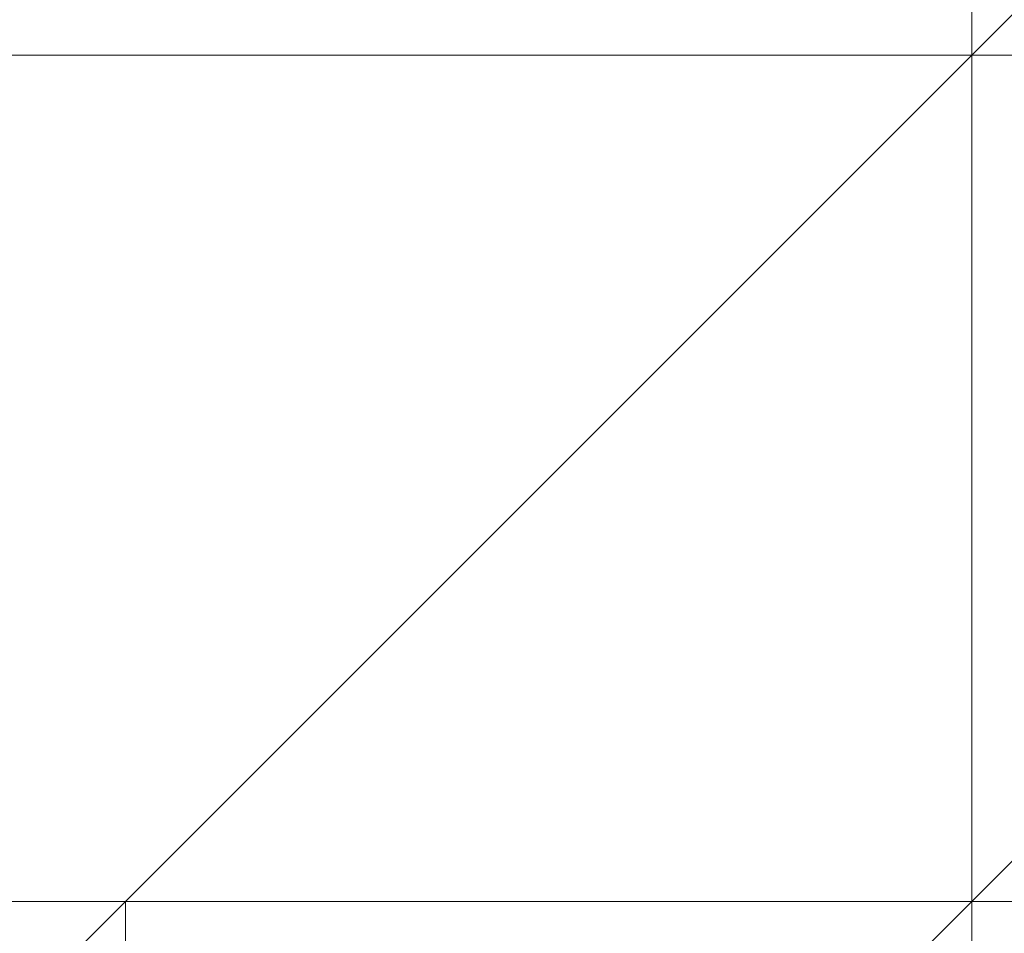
# Model space of a CAD drawing. Header units: inches. Extents: x -79624 to 52587, y -27526 to 10116.
# Tile 137 of 256: x 10264 to 10274, y -15014 to -15004. Entities that reach past the tile are written whole.
import ezdxf
from ezdxf import colors
from ezdxf.entities.mleader import LeaderData, LeaderLine
from ezdxf.math import Vec2, Vec3

# ---------------------------------------------------------------- set-up
doc = ezdxf.new("R2010")
doc.units = ezdxf.units.IN
doc.header["$MEASUREMENT"] = 0
doc.layers.add('- მექანიკური ნაწილი', color=7, linetype='Continuous', lineweight=18)
doc.layers.add('Dimensioning - General', color=7, linetype='Continuous')
doc.styles.add('CT', font='ARIALN.TTF', dxfattribs={"height": 200})
doc.styles.add('GENERATED_STYLE_1', font='txt')
doc.dimstyles.new('GENERATED_STYLE__1', dxfattribs={"dimtxt": 100, "dimasz": 76, "dimexe": 0.18, "dimexo": 0.0625, "dimgap": 0, "dimtad": 0, "dimdec": 0, "dimlfac": 0.1, "dimzin": 0, "dimdsep": 46, "dimtxsty": 'GENERATED_STYLE_1', "dimblk": 'ARROWHEAD_5', "dimblk1": 'ARROWHEAD_5', "dimblk2": 'ARROWHEAD_5', "dimcen": 0.09, "dimse1": 1, "dimse2": 1, "dimclrd": 7, "dimclre": 7, "dimclrt": 7, "dimadec": 0, "dimazin": 0, "dimtfac": 1, "dimtdec": 4, "dimtmove": 0, "dimatfit": 3, "dimfxl": 1, "dimtolj": 1, "dimtzin": 0, "dimarcsym": 0})
doc.dimstyles.new('GENERATED_STYLE__2', dxfattribs={"dimtxt": 100, "dimasz": 76, "dimexe": 0.18, "dimexo": 0.0625, "dimgap": 0, "dimtad": 0, "dimtih": 1, "dimtoh": 1, "dimdec": 0, "dimlfac": 0.1, "dimzin": 0, "dimdsep": 46, "dimtxsty": 'GENERATED_STYLE_1', "dimblk": 'ARROWHEAD_5', "dimblk1": 'ARROWHEAD_5', "dimblk2": 'ARROWHEAD_5', "dimcen": 0.09, "dimse1": 1, "dimse2": 1, "dimclrd": 7, "dimclre": 7, "dimclrt": 7, "dimadec": 0, "dimazin": 0, "dimtfac": 1, "dimtdec": 4, "dimtmove": 0, "dimatfit": 3, "dimfxl": 1, "dimtolj": 1, "dimtzin": 0, "dimarcsym": 0})

# ---------------------------------------------------------------- blocks, each defined once
blk = doc.blocks.new('ARROWHEAD_5')
at = {"linetype": 'Continuous', "lineweight": 0}
blk.add_hatch(color=0, dxfattribs=at).paths.add_polyline_path([(-1, 0.2679), (0, 0), (-1, -0.2679)])
at = {"color": 0, "linetype": 'Continuous', "lineweight": 0}
blk.add_line((0, 0), (-1, 0), dxfattribs=at)
blk = doc.blocks.new('*D249')
at = {"layer": 'Defpoints', "color": 0, "linetype": 'Continuous', "transparency": 16777216}
for p in [(358.556, 209.203), (25258.556, 209.203), (1258.556, -26125.722)]:
    blk.add_point(p, dxfattribs=at)
at = {"layer": 'Dimensioning - General', "color": 7, "linetype": 'Continuous', "lineweight": -2, "transparency": 16777216}
for p, q in [((358.556, 133.203), (358.556, -12795.724)), ((358.556, -26049.722), (358.556, -13148.104))]:
    blk.add_line(p, q, dxfattribs=at)
at = {"layer": 'Dimensioning - General', "color": 7, "linetype": 'Continuous', "lineweight": -2, "transparency": 16777216, "xscale": 76.00000000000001, "yscale": 76.00000000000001, "zscale": 76.00000000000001}
for p, rotation in [((358.556, 209.203), 90), ((358.556, -26125.722), 270)]:
    blk.add_blockref('ARROWHEAD_5', p, dxfattribs=dict(at, rotation=rotation))
at = {"layer": 'Dimensioning - General', "color": 7, "linetype": 'Continuous', "lineweight": 13, "transparency": 16777216, "insert": (358.556, -12971.914), "char_height": 100, "attachment_point": 5, "rotation": 90, "style": 'GENERATED_STYLE_1'}
blk.add_mtext('\\A1;2633', dxfattribs=at)
blk = doc.blocks.new('*D264')
at = {"layer": 'Defpoints', "color": 0, "linetype": 'Continuous', "transparency": 16777216}
for p in [(7428.968, -14429.123), (51186.628, -26125.722), (51186.628, -26425.722)]:
    blk.add_point(p, dxfattribs=at)
at = {"layer": 'Dimensioning - General', "color": 7, "linetype": 'Continuous', "lineweight": -2, "transparency": 16777216}
for p, q in [((7504.968, -26425.722), (29120.843, -26425.722)), ((51110.628, -26425.722), (29468.462, -26425.722))]:
    blk.add_line(p, q, dxfattribs=at)
at = {"layer": 'Dimensioning - General', "color": 7, "linetype": 'Continuous', "lineweight": -2, "transparency": 16777216, "xscale": 76.00000000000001, "yscale": 76.00000000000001, "zscale": 76.00000000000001, "rotation": 180}
blk.add_blockref('ARROWHEAD_5', (7428.968, -26425.722), dxfattribs=at)
at = {"layer": 'Dimensioning - General', "color": 7, "linetype": 'Continuous', "lineweight": -2, "transparency": 16777216, "xscale": 76.00000000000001, "yscale": 76.00000000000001, "zscale": 76.00000000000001}
blk.add_blockref('ARROWHEAD_5', (51186.628, -26425.722), dxfattribs=at)
at = {"layer": 'Dimensioning - General', "color": 7, "linetype": 'Continuous', "lineweight": 13, "transparency": 16777216, "insert": (29294.653, -26425.722), "char_height": 100, "attachment_point": 5, "style": 'GENERATED_STYLE_1'}
blk.add_mtext('\\A1;4376', dxfattribs=at)
blk = doc.blocks.new('*D276')
at = {"layer": 'Defpoints', "color": 0, "linetype": 'Continuous', "transparency": 16777216}
for p in [(7428.968, -14429.123), (51786.628, -14429.123), (4328.728, -18360.584)]:
    blk.add_point(p, dxfattribs=at)
at = {"layer": 'Dimensioning - General', "color": 7, "linetype": 'Continuous', "lineweight": -2, "transparency": 16777216}
for p, q in [((51786.628, -14505.123), (51786.628, -16274.383)), ((51786.628, -18284.584), (51786.628, -16531.526))]:
    blk.add_line(p, q, dxfattribs=at)
at = {"layer": 'Dimensioning - General', "color": 7, "linetype": 'Continuous', "lineweight": -2, "transparency": 16777216, "xscale": 76.00000000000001, "yscale": 76.00000000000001, "zscale": 76.00000000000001}
for p, rotation in [((51786.628, -14429.123), 90), ((51786.628, -18360.584), 270)]:
    blk.add_blockref('ARROWHEAD_5', p, dxfattribs=dict(at, rotation=rotation))
at = {"layer": 'Dimensioning - General', "color": 7, "linetype": 'Continuous', "lineweight": 13, "transparency": 16777216, "insert": (51786.628, -16402.954), "char_height": 100, "attachment_point": 5, "rotation": 90, "style": 'GENERATED_STYLE_1'}
blk.add_mtext('\\A1;393', dxfattribs=at)
blk = doc.blocks.new('_DotSmall')
at = {"color": 0, "linetype": 'ByBlock', "const_width": 0.5}
blk.add_lwpolyline([(-0.0625, 0, 1), (0.0625, 0, 1)], format="xyb", close=True, dxfattribs=at)

msp = doc.modelspace()

# ---------------------------------------------------------------- linework, layer by layer
at = {"layer": '- მექანიკური ნაწილი', "color": 7, "lineweight": 0}
for points in [[(10282.8579, -14941.85917), (10282.8579, -14968.80526), (10273.87587, -14968.80526), (10273.87587, -14977.78728), (10282.8579, -14977.78728), (10282.8579, -15040.66148), (10273.87587, -15040.66148), (10273.87587, -14977.78728), (10273.87587, -15040.66148), (10273.87587, -15067.60756)], [(10426.57034, -15031.67945), (10282.8579, -15031.67945), (10282.8579, -15004.73337), (10282.8579, -14986.76931), (10282.8579, -14968.80526), (10282.8579, -14986.76931), (10282.8579, -15004.73337), (10282.8579, -14986.76931), (10282.8579, -14968.80526), (10282.8579, -14986.76931), (10282.8579, -15004.73337), (9779.86434, -15004.73337)], [(10273.87587, -14968.80526), (10273.87587, -14977.78728), (10282.8579, -14977.78728), (10282.8579, -14968.80526), (10426.57034, -14968.80526), (10426.57034, -14986.76931), (10282.8579, -14986.76931), (10282.8579, -15004.73337), (9779.86434, -15004.73337)], [(9779.86434, -14986.76931), (9779.86434, -15004.73337), (10282.8579, -15004.73337)], [(9779.86434, -15004.73337), (10282.8579, -15004.73337), (10282.8579, -14986.76931), (10426.57034, -14986.76931)]]:
    msp.add_lwpolyline(points, dxfattribs=at)
at = {"layer": '- მექანიკური ნაწილი', "lineweight": 0}
for points in [[(10282.8579, -14977.78728), (10282.8579, -14986.76931), (10282.8579, -14995.75134), (10273.87587, -14995.75134), (10282.8579, -14995.75134), (10273.87587, -14995.75134), (10273.87587, -14986.76931), (10282.8579, -14995.75134), (10273.87587, -14986.76931), (10282.8579, -14995.75134), (10273.87587, -14995.75134), (10282.8579, -14995.75134), (10273.87587, -14995.75134), (10282.8579, -14995.75134), (10273.87587, -15004.73337), (10264.89384, -15013.71539), (10255.91181, -15013.71539), (10255.91181, -15022.69742), (10264.89384, -15013.71539), (10255.91181, -15022.69742), (10246.92979, -15022.69742)], [(10282.8579, -14995.75134), (10282.8579, -15004.73337), (10282.8579, -14995.75134), (10273.87587, -15004.73337), (10282.8579, -15004.73337), (10273.87587, -15004.73337), (10264.89384, -15013.71539), (10273.87587, -15004.73337), (10273.87587, -15013.71539), (10264.89384, -15013.71539), (10255.91181, -15013.71539), (10255.91181, -15022.69742), (10264.89384, -15022.69742), (10255.91181, -15022.69742), (10264.89384, -15022.69742), (10273.87587, -15013.71539), (10264.89384, -15013.71539), (10273.87587, -15013.71539), (10282.8579, -15004.73337), (10282.8579, -14995.75134), (10282.8579, -15004.73337), (10282.8579, -14995.75134)], [(10282.8579, -14995.75134), (10273.87587, -15004.73337), (10282.8579, -14995.75134)], [(10282.8579, -14995.75134), (10273.87587, -15004.73337), (10282.8579, -14995.75134)], [(10273.87587, -14995.75134), (10273.87587, -15004.73337), (10273.87587, -14995.75134)], [(10273.87587, -14995.75134), (10273.87587, -15004.73337), (10273.87587, -14995.75134)], [(10273.87587, -14995.75134), (10273.87587, -15004.73337), (10273.87587, -14995.75134)], [(10273.87587, -14995.75134), (10273.87587, -15004.73337), (10273.87587, -14995.75134)], [(10273.87587, -14995.75134), (10273.87587, -15004.73337), (10273.87587, -14995.75134)], [(10273.87587, -14995.75134), (10273.87587, -15004.73337), (10273.87587, -14995.75134)], [(10273.87587, -14995.75134), (10273.87587, -15004.73337), (10273.87587, -14995.75134)], [(10273.87587, -14995.75134), (10273.87587, -15004.73337), (10273.87587, -14995.75134)], [(10273.87587, -14995.75134), (10273.87587, -15004.73337), (10273.87587, -14995.75134)], [(10273.87587, -14995.75134), (10273.87587, -15004.73337), (10273.87587, -14995.75134)], [(10273.87587, -14995.75134), (10273.87587, -15004.73337), (10273.87587, -14995.75134)], [(10273.87587, -14995.75134), (10273.87587, -15004.73337), (10273.87587, -14995.75134)], [(10273.87587, -14995.75134), (10273.87587, -15004.73337), (10273.87587, -14995.75134)], [(10273.87587, -14995.75134), (10273.87587, -15004.73337), (10273.87587, -14995.75134)], [(10273.87587, -14995.75134), (10273.87587, -15004.73337), (10273.87587, -14995.75134)], [(10282.8579, -14995.75134), (10273.87587, -15004.73337), (10282.8579, -14995.75134)], [(10282.8579, -14995.75134), (10273.87587, -15004.73337), (10282.8579, -14995.75134)], [(10273.87587, -15004.73337), (10282.8579, -14995.75134)], [(10282.8579, -14995.75134), (10273.87587, -15004.73337), (10282.8579, -14995.75134)], [(10282.8579, -14995.75134), (10273.87587, -15004.73337), (10282.8579, -14995.75134)], [(10273.87587, -14995.75134), (10273.87587, -15004.73337), (10273.87587, -14995.75134)], [(10273.87587, -14995.75134), (10273.87587, -15004.73337), (10273.87587, -14995.75134)], [(10273.87587, -14995.75134), (10273.87587, -15004.73337), (10273.87587, -14995.75134)], [(10273.87587, -14995.75134), (10273.87587, -15004.73337), (10273.87587, -14995.75134)], [(10273.87587, -14995.75134), (10273.87587, -15004.73337), (10273.87587, -14995.75134)], [(10273.87587, -14995.75134), (10273.87587, -15004.73337), (10273.87587, -14995.75134)], [(10273.87587, -14995.75134), (10273.87587, -15004.73337), (10273.87587, -14995.75134)], [(10273.87587, -14995.75134), (10273.87587, -15004.73337), (10273.87587, -14995.75134)], [(10273.87587, -14995.75134), (10273.87587, -15004.73337), (10273.87587, -14995.75134)], [(10273.87587, -14995.75134), (10273.87587, -15004.73337), (10273.87587, -14995.75134)], [(10273.87587, -14995.75134), (10273.87587, -15004.73337), (10273.87587, -14995.75134)], [(10273.87587, -14995.75134), (10273.87587, -15004.73337), (10273.87587, -14995.75134)], [(10273.87587, -14995.75134), (10273.87587, -15004.73337), (10273.87587, -14995.75134)], [(10273.87587, -14995.75134), (10273.87587, -15004.73337), (10273.87587, -14995.75134)], [(10273.87587, -14995.75134), (10273.87587, -15004.73337), (10273.87587, -14995.75134)], [(10282.8579, -14995.75134), (10273.87587, -15004.73337), (10282.8579, -14995.75134)], [(10282.8579, -14995.75134), (10273.87587, -15004.73337), (10282.8579, -14995.75134)], [(10282.8579, -14995.75134), (10273.87587, -15004.73337), (10282.8579, -14995.75134)], [(10282.8579, -14995.75134), (10273.87587, -15004.73337), (10282.8579, -14995.75134)], [(10273.87587, -14995.75134), (10273.87587, -15004.73337), (10273.87587, -14995.75134)], [(10273.87587, -14995.75134), (10273.87587, -15004.73337), (10273.87587, -14995.75134)], [(10273.87587, -14995.75134), (10273.87587, -15004.73337), (10273.87587, -14995.75134)], [(10273.87587, -14995.75134), (10273.87587, -15004.73337), (10273.87587, -14995.75134)], [(10273.87587, -14995.75134), (10273.87587, -15004.73337), (10273.87587, -14995.75134)], [(10273.87587, -14995.75134), (10273.87587, -15004.73337), (10273.87587, -14995.75134)], [(10273.87587, -14995.75134), (10273.87587, -15004.73337), (10273.87587, -14995.75134)], [(10273.87587, -14995.75134), (10273.87587, -15004.73337), (10273.87587, -14995.75134)], [(10273.87587, -14995.75134), (10273.87587, -15004.73337), (10273.87587, -14995.75134)], [(10273.87587, -14995.75134), (10273.87587, -15004.73337), (10273.87587, -14995.75134)], [(10273.87587, -14995.75134), (10273.87587, -15004.73337), (10273.87587, -14995.75134)], [(10273.87587, -14995.75134), (10273.87587, -15004.73337), (10273.87587, -14995.75134)], [(10273.87587, -14995.75134), (10273.87587, -15004.73337), (10273.87587, -14995.75134)], [(10273.87587, -14995.75134), (10273.87587, -15004.73337), (10273.87587, -14995.75134)], [(10273.87587, -14995.75134), (10273.87587, -15004.73337), (10273.87587, -14995.75134)], [(10282.8579, -14995.75134), (10273.87587, -15004.73337), (10282.8579, -14995.75134)], [(10282.8579, -14995.75134), (10273.87587, -15004.73337), (10282.8579, -14995.75134)], [(10282.8579, -14995.75134), (10273.87587, -15004.73337)], [(10282.8579, -14995.75134), (10273.87587, -15004.73337), (10282.8579, -14995.75134)], [(10273.87587, -15004.73337), (10264.89384, -15013.71539), (10273.87587, -15004.73337)], [(10273.87587, -15004.73337), (10264.89384, -15013.71539), (10273.87587, -15004.73337)], [(10273.87587, -15004.73337), (10264.89384, -15013.71539), (10273.87587, -15004.73337)], [(10273.87587, -15004.73337), (10264.89384, -15013.71539), (10273.87587, -15004.73337)], [(10273.87587, -15004.73337), (10264.89384, -15013.71539), (10273.87587, -15004.73337)], [(10273.87587, -15004.73337), (10264.89384, -15013.71539), (10273.87587, -15004.73337)], [(10273.87587, -15004.73337), (10264.89384, -15013.71539), (10273.87587, -15004.73337)], [(10273.87587, -15004.73337), (10264.89384, -15013.71539), (10273.87587, -15004.73337)], [(10273.87587, -15004.73337), (10264.89384, -15013.71539), (10273.87587, -15004.73337)], [(10273.87587, -15004.73337), (10264.89384, -15013.71539), (10273.87587, -15004.73337)], [(10273.87587, -15004.73337), (10264.89384, -15013.71539), (10273.87587, -15004.73337)], [(10273.87587, -15004.73337), (10264.89384, -15013.71539), (10273.87587, -15004.73337)], [(10273.87587, -15004.73337), (10264.89384, -15013.71539)], [(10264.89384, -15013.71539), (10273.87587, -15013.71539), (10273.87587, -15004.73337)], [(10264.89384, -15013.71539), (10273.87587, -15004.73337)], [(10273.87587, -15004.73337), (10264.89384, -15013.71539), (10273.87587, -15004.73337)], [(10273.87587, -15004.73337), (10264.89384, -15013.71539), (10273.87587, -15004.73337)], [(10273.87587, -15004.73337), (10264.89384, -15013.71539), (10273.87587, -15004.73337)], [(10273.87587, -15004.73337), (10264.89384, -15013.71539), (10273.87587, -15004.73337)], [(10273.87587, -15004.73337), (10264.89384, -15013.71539), (10273.87587, -15004.73337)], [(10273.87587, -15004.73337), (10264.89384, -15013.71539), (10273.87587, -15004.73337)], [(10273.87587, -15004.73337), (10264.89384, -15013.71539), (10273.87587, -15004.73337)], [(10273.87587, -15004.73337), (10264.89384, -15013.71539), (10273.87587, -15004.73337)], [(10273.87587, -15004.73337), (10264.89384, -15013.71539), (10273.87587, -15004.73337)], [(10273.87587, -15004.73337), (10264.89384, -15013.71539), (10273.87587, -15004.73337)], [(10273.87587, -15004.73337), (10264.89384, -15013.71539), (10273.87587, -15004.73337)], [(10273.87587, -15004.73337), (10264.89384, -15013.71539), (10273.87587, -15004.73337)], [(10264.89384, -15013.71539), (10273.87587, -15013.71539), (10273.87587, -15004.73337)], [(10264.89384, -15013.71539), (10273.87587, -15004.73337)], [(10273.87587, -15004.73337), (10264.89384, -15013.71539), (10273.87587, -15004.73337)], [(10273.87587, -15004.73337), (10264.89384, -15013.71539), (10273.87587, -15004.73337)], [(10273.87587, -15004.73337), (10264.89384, -15013.71539), (10273.87587, -15004.73337)], [(10273.87587, -15004.73337), (10264.89384, -15013.71539), (10273.87587, -15004.73337)], [(10273.87587, -15004.73337), (10264.89384, -15013.71539), (10273.87587, -15004.73337)], [(10273.87587, -15004.73337), (10264.89384, -15013.71539), (10273.87587, -15004.73337)], [(10273.87587, -15004.73337), (10264.89384, -15013.71539), (10273.87587, -15004.73337)], [(10273.87587, -15004.73337), (10264.89384, -15013.71539), (10273.87587, -15004.73337)], [(10273.87587, -15004.73337), (10264.89384, -15013.71539), (10273.87587, -15004.73337)], [(10273.87587, -15004.73337), (10264.89384, -15013.71539), (10273.87587, -15004.73337)], [(10273.87587, -15004.73337), (10264.89384, -15013.71539), (10273.87587, -15004.73337)], [(10273.87587, -15004.73337), (10264.89384, -15013.71539), (10273.87587, -15004.73337)], [(10273.87587, -15013.71539), (10282.8579, -15004.73337), (10273.87587, -15013.71539)], [(10273.87587, -15013.71539), (10273.87587, -15004.73337)], [(10273.87587, -15004.73337), (10273.87587, -15013.71539), (10273.87587, -15004.73337)], [(10273.87587, -15004.73337), (10273.87587, -15013.71539), (10273.87587, -15004.73337)], [(10273.87587, -15004.73337), (10273.87587, -15013.71539), (10273.87587, -15004.73337)], [(10273.87587, -15013.71539), (10273.87587, -15004.73337), (10273.87587, -15013.71539)], [(10282.8579, -15004.73337), (10273.87587, -15013.71539), (10282.8579, -15004.73337)], [(10282.8579, -15004.73337), (10273.87587, -15013.71539), (10282.8579, -15004.73337)], [(10282.8579, -15004.73337), (10273.87587, -15013.71539), (10282.8579, -15004.73337)], [(10273.87587, -15004.73337), (10273.87587, -15013.71539), (10273.87587, -15004.73337)], [(10273.87587, -15004.73337), (10273.87587, -15013.71539), (10273.87587, -15004.73337)], [(10273.87587, -15004.73337), (10273.87587, -15013.71539), (10273.87587, -15004.73337)], [(10273.87587, -15013.71539), (10273.87587, -15004.73337), (10273.87587, -15013.71539)], [(10273.87587, -15004.73337), (10273.87587, -15004.73337)], [(10273.87587, -15013.71539), (10273.87587, -15004.73337), (10273.87587, -15013.71539)], [(10282.8579, -15004.73337), (10273.87587, -15013.71539), (10282.8579, -15004.73337)], [(10282.8579, -15004.73337), (10273.87587, -15013.71539), (10282.8579, -15004.73337)], [(10282.8579, -15004.73337), (10273.87587, -15013.71539), (10282.8579, -15004.73337)], [(10282.8579, -15004.73337), (10273.87587, -15013.71539), (10282.8579, -15004.73337)], [(10282.8579, -15004.73337), (10273.87587, -15013.71539), (10282.8579, -15004.73337)], [(10282.8579, -15004.73337), (10273.87587, -15013.71539), (10282.8579, -15004.73337)], [(10273.87587, -15004.73337), (10273.87587, -15004.73337)], [(10273.87587, -15004.73337), (10273.87587, -15004.73337)], [(10273.87587, -15004.73337), (10273.87587, -15004.73337)], [(10273.87587, -15004.73337), (10273.87587, -15004.73337)], [(10273.87587, -15004.73337), (10273.87587, -15004.73337)], [(10273.87587, -15004.73337), (10273.87587, -15004.73337)], [(10273.87587, -15004.73337), (10273.87587, -15004.73337)], [(10273.87587, -15004.73337), (10273.87587, -15004.73337)], [(10273.87587, -15004.73337), (10273.87587, -15004.73337)], [(10273.87587, -15004.73337), (10273.87587, -15004.73337)], [(10273.87587, -15004.73337), (10273.87587, -15004.73337)], [(10273.87587, -15004.73337), (10273.87587, -15004.73337)], [(10273.87587, -15004.73337), (10273.87587, -15004.73337)], [(10273.87587, -15004.73337), (10273.87587, -15004.73337)], [(10273.87587, -15004.73337), (10273.87587, -15004.73337)], [(10273.87587, -15004.73337), (10273.87587, -15004.73337)], [(10273.87587, -15004.73337), (10273.87587, -15004.73337)], [(10273.87587, -15004.73337), (10273.87587, -15004.73337)], [(10273.87587, -15004.73337), (10273.87587, -15004.73337)], [(10273.87587, -15004.73337), (10273.87587, -15004.73337)], [(10273.87587, -15004.73337), (10273.87587, -15004.73337)], [(10273.87587, -15013.71539), (10273.87587, -15004.73337)], [(10273.87587, -15004.73337), (10273.87587, -15013.71539), (10273.87587, -15004.73337)], [(10273.87587, -15004.73337), (10273.87587, -15013.71539), (10273.87587, -15004.73337)], [(10273.87587, -15004.73337), (10273.87587, -15013.71539), (10273.87587, -15004.73337)], [(10273.87587, -15013.71539), (10273.87587, -15004.73337), (10273.87587, -15013.71539)], [(10282.8579, -15004.73337), (10273.87587, -15013.71539), (10282.8579, -15004.73337)], [(10282.8579, -15004.73337), (10273.87587, -15013.71539), (10282.8579, -15004.73337)], [(10282.8579, -15004.73337), (10273.87587, -15013.71539), (10282.8579, -15004.73337)], [(10273.87587, -15004.73337), (10273.87587, -15013.71539), (10273.87587, -15004.73337)], [(10273.87587, -15004.73337), (10273.87587, -15013.71539), (10273.87587, -15004.73337)], [(10273.87587, -15004.73337), (10273.87587, -15013.71539), (10273.87587, -15004.73337)], [(10273.87587, -15013.71539), (10273.87587, -15004.73337), (10273.87587, -15013.71539)], [(10273.87587, -15004.73337), (10273.87587, -15004.73337)], [(10273.87587, -15013.71539), (10273.87587, -15004.73337), (10273.87587, -15013.71539)], [(10282.8579, -15004.73337), (10273.87587, -15013.71539), (10282.8579, -15004.73337)], [(10282.8579, -15004.73337), (10273.87587, -15013.71539), (10282.8579, -15004.73337)], [(10282.8579, -15004.73337), (10273.87587, -15013.71539), (10282.8579, -15004.73337)], [(10282.8579, -15004.73337), (10273.87587, -15013.71539), (10282.8579, -15004.73337)], [(10282.8579, -15004.73337), (10273.87587, -15013.71539), (10282.8579, -15004.73337)], [(10282.8579, -15004.73337), (10273.87587, -15013.71539), (10282.8579, -15004.73337)], [(10282.8579, -15004.73337), (10273.87587, -15004.73337)], [(10273.87587, -15004.73337), (10273.87587, -15004.73337)], [(10273.87587, -15004.73337), (10273.87587, -15004.73337)], [(10273.87587, -15004.73337), (10273.87587, -15004.73337)], [(10273.87587, -15004.73337), (10273.87587, -15004.73337)], [(10273.87587, -15004.73337), (10273.87587, -15004.73337)], [(10273.87587, -15004.73337), (10273.87587, -15004.73337)], [(10273.87587, -15004.73337), (10273.87587, -15004.73337)], [(10273.87587, -15004.73337), (10273.87587, -15004.73337)], [(10273.87587, -15004.73337), (10273.87587, -15004.73337)], [(10273.87587, -15004.73337), (10273.87587, -15004.73337)], [(10273.87587, -15004.73337), (10273.87587, -15004.73337)], [(10273.87587, -15004.73337), (10273.87587, -15004.73337)], [(10273.87587, -15004.73337), (10273.87587, -15004.73337)], [(10273.87587, -15004.73337), (10273.87587, -15004.73337)], [(10273.87587, -15004.73337), (10273.87587, -15004.73337)], [(10273.87587, -15004.73337), (10273.87587, -15004.73337)], [(10273.87587, -15004.73337), (10273.87587, -15004.73337)], [(10273.87587, -15004.73337), (10273.87587, -15004.73337)], [(10273.87587, -15004.73337), (10273.87587, -15004.73337)], [(10273.87587, -15004.73337), (10273.87587, -15004.73337)], [(10273.87587, -15004.73337), (10273.87587, -15004.73337)], [(10273.87587, -15004.73337), (10282.8579, -15004.73337)], [(10273.87587, -15013.71539), (10273.87587, -15004.73337)], [(10273.87587, -15004.73337), (10273.87587, -15013.71539), (10273.87587, -15004.73337)], [(10273.87587, -15004.73337), (10273.87587, -15013.71539), (10273.87587, -15004.73337)], [(10273.87587, -15004.73337), (10273.87587, -15013.71539), (10273.87587, -15004.73337)], [(10273.87587, -15013.71539), (10273.87587, -15004.73337), (10273.87587, -15013.71539)], [(10282.8579, -15004.73337), (10273.87587, -15013.71539), (10282.8579, -15004.73337)], [(10282.8579, -15004.73337), (10273.87587, -15013.71539), (10282.8579, -15004.73337)], [(10282.8579, -15004.73337), (10273.87587, -15013.71539), (10282.8579, -15004.73337)], [(10273.87587, -15004.73337), (10273.87587, -15013.71539), (10273.87587, -15004.73337)], [(10273.87587, -15004.73337), (10273.87587, -15013.71539), (10273.87587, -15004.73337)], [(10273.87587, -15004.73337), (10273.87587, -15013.71539), (10273.87587, -15004.73337)], [(10273.87587, -15013.71539), (10273.87587, -15004.73337), (10273.87587, -15013.71539)], [(10273.87587, -15004.73337), (10273.87587, -15004.73337)], [(10273.87587, -15013.71539), (10273.87587, -15004.73337), (10273.87587, -15013.71539)], [(10282.8579, -15004.73337), (10273.87587, -15013.71539), (10282.8579, -15004.73337)], [(10282.8579, -15004.73337), (10273.87587, -15013.71539), (10282.8579, -15004.73337)], [(10282.8579, -15004.73337), (10273.87587, -15013.71539), (10282.8579, -15004.73337)], [(10282.8579, -15004.73337), (10273.87587, -15013.71539), (10282.8579, -15004.73337)], [(10282.8579, -15004.73337), (10273.87587, -15013.71539), (10282.8579, -15004.73337)], [(10282.8579, -15004.73337), (10273.87587, -15013.71539), (10282.8579, -15004.73337)], [(10282.8579, -15004.73337), (10273.87587, -15004.73337)], [(10273.87587, -15004.73337), (10273.87587, -15004.73337)], [(10273.87587, -15004.73337), (10273.87587, -15004.73337)], [(10273.87587, -15004.73337), (10273.87587, -15004.73337)], [(10273.87587, -15004.73337), (10273.87587, -15004.73337)], [(10273.87587, -15004.73337), (10273.87587, -15004.73337)], [(10273.87587, -15004.73337), (10273.87587, -15004.73337)], [(10273.87587, -15004.73337), (10273.87587, -15004.73337)], [(10273.87587, -15004.73337), (10273.87587, -15004.73337)], [(10273.87587, -15004.73337), (10273.87587, -15004.73337)], [(10273.87587, -15004.73337), (10273.87587, -15004.73337)], [(10273.87587, -15004.73337), (10273.87587, -15004.73337)], [(10273.87587, -15004.73337), (10273.87587, -15004.73337)], [(10273.87587, -15004.73337), (10273.87587, -15004.73337)], [(10273.87587, -15004.73337), (10273.87587, -15004.73337)], [(10273.87587, -15004.73337), (10273.87587, -15004.73337)], [(10273.87587, -15004.73337), (10273.87587, -15004.73337)], [(10273.87587, -15004.73337), (10273.87587, -15004.73337)], [(10273.87587, -15004.73337), (10273.87587, -15004.73337)], [(10273.87587, -15004.73337), (10273.87587, -15004.73337)], [(10273.87587, -15004.73337), (10273.87587, -15004.73337)], [(10273.87587, -15004.73337), (10273.87587, -15004.73337)], [(10273.87587, -15004.73337), (10282.8579, -15004.73337)], [(10273.87587, -15013.71539), (10282.8579, -15004.73337), (10273.87587, -15013.71539)], [(10273.87587, -15013.71539), (10282.8579, -15004.73337)], [(10264.89384, -15013.71539), (10255.91181, -15022.69742), (10264.89384, -15013.71539)], [(10264.89384, -15013.71539), (10255.91181, -15022.69742), (10264.89384, -15013.71539)], [(10264.89384, -15013.71539), (10255.91181, -15022.69742), (10264.89384, -15013.71539)], [(10264.89384, -15013.71539), (10255.91181, -15022.69742), (10264.89384, -15013.71539)], [(10264.89384, -15013.71539), (10255.91181, -15022.69742)], [(10255.91181, -15013.71539), (10264.89384, -15013.71539)], [(10264.89384, -15013.71539), (10255.91181, -15013.71539), (10264.89384, -15013.71539)], [(10264.89384, -15013.71539), (10255.91181, -15013.71539), (10264.89384, -15013.71539)], [(10264.89384, -15013.71539), (10255.91181, -15013.71539), (10264.89384, -15013.71539)], [(10264.89384, -15013.71539), (10255.91181, -15013.71539), (10264.89384, -15013.71539)], [(10264.89384, -15013.71539), (10255.91181, -15013.71539), (10264.89384, -15013.71539)], [(10264.89384, -15013.71539), (10255.91181, -15013.71539), (10264.89384, -15013.71539)], [(10255.91181, -15022.69742), (10264.89384, -15013.71539)], [(10264.89384, -15013.71539), (10255.91181, -15022.69742), (10264.89384, -15013.71539)], [(10264.89384, -15013.71539), (10255.91181, -15022.69742)], [(10264.89384, -15013.71539), (10255.91181, -15022.69742), (10264.89384, -15013.71539)], [(10264.89384, -15013.71539), (10255.91181, -15022.69742), (10264.89384, -15013.71539)], [(10264.89384, -15013.71539), (10255.91181, -15022.69742), (10264.89384, -15013.71539)], [(10264.89384, -15013.71539), (10255.91181, -15022.69742), (10264.89384, -15013.71539)], [(10255.91181, -15013.71539), (10264.89384, -15013.71539)], [(10264.89384, -15013.71539), (10255.91181, -15013.71539), (10264.89384, -15013.71539)], [(10264.89384, -15013.71539), (10255.91181, -15013.71539), (10264.89384, -15013.71539)], [(10264.89384, -15013.71539), (10255.91181, -15013.71539), (10264.89384, -15013.71539)], [(10264.89384, -15013.71539), (10255.91181, -15013.71539), (10264.89384, -15013.71539)], [(10264.89384, -15013.71539), (10255.91181, -15013.71539), (10264.89384, -15013.71539)], [(10264.89384, -15013.71539), (10255.91181, -15013.71539), (10264.89384, -15013.71539)], [(10255.91181, -15022.69742), (10264.89384, -15013.71539)], [(10264.89384, -15013.71539), (10255.91181, -15022.69742), (10264.89384, -15013.71539)], [(10264.89384, -15013.71539), (10255.91181, -15022.69742), (10264.89384, -15013.71539)], [(10264.89384, -15013.71539), (10255.91181, -15022.69742), (10264.89384, -15013.71539)], [(10264.89384, -15013.71539), (10255.91181, -15022.69742), (10264.89384, -15013.71539)], [(10264.89384, -15013.71539), (10255.91181, -15022.69742), (10264.89384, -15013.71539)], [(10264.89384, -15013.71539), (10255.91181, -15013.71539), (10264.89384, -15013.71539)], [(10264.89384, -15013.71539), (10255.91181, -15013.71539), (10264.89384, -15013.71539)], [(10264.89384, -15013.71539), (10255.91181, -15013.71539), (10264.89384, -15013.71539)], [(10264.89384, -15013.71539), (10255.91181, -15013.71539), (10264.89384, -15013.71539)], [(10264.89384, -15013.71539), (10255.91181, -15013.71539), (10264.89384, -15013.71539)], [(10264.89384, -15013.71539), (10255.91181, -15013.71539), (10264.89384, -15013.71539)], [(10264.89384, -15013.71539), (10255.91181, -15022.69742), (10264.89384, -15013.71539)], [(10264.89384, -15022.69742), (10273.87587, -15013.71539), (10264.89384, -15022.69742)], [(10264.89384, -15022.69742), (10264.89384, -15013.71539)], [(10264.89384, -15013.71539), (10264.89384, -15022.69742), (10264.89384, -15013.71539)], [(10264.89384, -15013.71539), (10264.89384, -15022.69742), (10264.89384, -15013.71539)], [(10264.89384, -15022.69742), (10264.89384, -15013.71539), (10264.89384, -15022.69742)], [(10273.87587, -15013.71539), (10264.89384, -15022.69742), (10273.87587, -15013.71539)], [(10273.87587, -15013.71539), (10264.89384, -15022.69742), (10273.87587, -15013.71539)], [(10273.87587, -15013.71539), (10264.89384, -15022.69742), (10273.87587, -15013.71539)], [(10273.87587, -15013.71539), (10264.89384, -15022.69742), (10273.87587, -15013.71539)], [(10273.87587, -15013.71539), (10264.89384, -15022.69742), (10273.87587, -15013.71539)], [(10273.87587, -15013.71539), (10264.89384, -15022.69742), (10273.87587, -15013.71539)], [(10273.87587, -15013.71539), (10264.89384, -15022.69742), (10273.87587, -15013.71539)], [(10264.89384, -15013.71539), (10264.89384, -15013.71539)], [(10264.89384, -15013.71539), (10264.89384, -15013.71539)], [(10273.87587, -15013.71539), (10264.89384, -15013.71539), (10273.87587, -15013.71539)], [(10264.89384, -15013.71539), (10264.89384, -15013.71539)], [(10273.87587, -15013.71539), (10264.89384, -15013.71539), (10273.87587, -15013.71539)], [(10264.89384, -15013.71539), (10264.89384, -15013.71539)], [(10273.87587, -15013.71539), (10264.89384, -15013.71539), (10273.87587, -15013.71539)], [(10264.89384, -15013.71539), (10264.89384, -15022.69742)], [(10273.87587, -15013.71539), (10264.89384, -15022.69742), (10273.87587, -15013.71539)], [(10273.87587, -15013.71539), (10264.89384, -15022.69742), (10273.87587, -15013.71539)], [(10273.87587, -15013.71539), (10264.89384, -15022.69742), (10273.87587, -15013.71539)], [(10273.87587, -15013.71539), (10264.89384, -15022.69742), (10273.87587, -15013.71539)], [(10273.87587, -15013.71539), (10264.89384, -15022.69742), (10273.87587, -15013.71539)], [(10273.87587, -15013.71539), (10264.89384, -15022.69742), (10273.87587, -15013.71539)], [(10273.87587, -15013.71539), (10264.89384, -15022.69742), (10273.87587, -15013.71539)], [(10264.89384, -15013.71539), (10264.89384, -15013.71539)], [(10264.89384, -15013.71539), (10264.89384, -15013.71539)], [(10264.89384, -15013.71539), (10264.89384, -15013.71539)], [(10264.89384, -15013.71539), (10264.89384, -15013.71539)], [(10264.89384, -15013.71539), (10264.89384, -15013.71539)], [(10264.89384, -15013.71539), (10264.89384, -15013.71539)], [(10264.89384, -15013.71539), (10264.89384, -15013.71539)], [(10264.89384, -15013.71539), (10264.89384, -15013.71539)], [(10264.89384, -15013.71539), (10264.89384, -15013.71539)], [(10264.89384, -15013.71539), (10264.89384, -15013.71539)], [(10264.89384, -15013.71539), (10264.89384, -15013.71539)], [(10264.89384, -15013.71539), (10264.89384, -15013.71539)], [(10264.89384, -15013.71539), (10273.87587, -15013.71539)], [(10264.89384, -15022.69742), (10264.89384, -15013.71539)], [(10264.89384, -15013.71539), (10264.89384, -15022.69742), (10264.89384, -15013.71539)], [(10264.89384, -15013.71539), (10264.89384, -15022.69742), (10264.89384, -15013.71539)], [(10264.89384, -15022.69742), (10264.89384, -15013.71539), (10264.89384, -15022.69742)], [(10273.87587, -15013.71539), (10264.89384, -15022.69742), (10273.87587, -15013.71539)], [(10273.87587, -15013.71539), (10264.89384, -15022.69742), (10273.87587, -15013.71539)], [(10273.87587, -15013.71539), (10264.89384, -15022.69742), (10273.87587, -15013.71539)], [(10273.87587, -15013.71539), (10264.89384, -15022.69742), (10273.87587, -15013.71539)], [(10273.87587, -15013.71539), (10264.89384, -15022.69742), (10273.87587, -15013.71539)], [(10273.87587, -15013.71539), (10264.89384, -15022.69742), (10273.87587, -15013.71539)], [(10273.87587, -15013.71539), (10264.89384, -15022.69742), (10273.87587, -15013.71539)], [(10264.89384, -15013.71539), (10264.89384, -15013.71539)], [(10264.89384, -15013.71539), (10273.87587, -15013.71539)], [(10264.89384, -15013.71539), (10273.87587, -15013.71539)], [(10264.89384, -15013.71539), (10264.89384, -15013.71539)], [(10273.87587, -15013.71539), (10264.89384, -15013.71539), (10273.87587, -15013.71539)], [(10264.89384, -15013.71539), (10264.89384, -15013.71539)], [(10273.87587, -15013.71539), (10264.89384, -15013.71539), (10273.87587, -15013.71539)], [(10264.89384, -15013.71539), (10264.89384, -15013.71539)], [(10273.87587, -15013.71539), (10264.89384, -15013.71539), (10273.87587, -15013.71539)], [(10264.89384, -15013.71539), (10264.89384, -15022.69742)], [(10273.87587, -15013.71539), (10264.89384, -15013.71539)], [(10264.89384, -15022.69742), (10273.87587, -15013.71539)], [(10273.87587, -15013.71539), (10264.89384, -15022.69742), (10273.87587, -15013.71539)], [(10273.87587, -15013.71539), (10264.89384, -15022.69742), (10273.87587, -15013.71539)], [(10273.87587, -15013.71539), (10264.89384, -15022.69742), (10273.87587, -15013.71539)], [(10273.87587, -15013.71539), (10264.89384, -15022.69742), (10273.87587, -15013.71539)], [(10273.87587, -15013.71539), (10264.89384, -15022.69742), (10273.87587, -15013.71539)], [(10273.87587, -15013.71539), (10264.89384, -15022.69742), (10273.87587, -15013.71539)], [(10273.87587, -15013.71539), (10264.89384, -15022.69742), (10273.87587, -15013.71539)], [(10264.89384, -15013.71539), (10264.89384, -15013.71539)], [(10264.89384, -15013.71539), (10264.89384, -15013.71539)], [(10264.89384, -15013.71539), (10264.89384, -15013.71539)], [(10264.89384, -15013.71539), (10264.89384, -15013.71539)], [(10264.89384, -15013.71539), (10264.89384, -15013.71539)], [(10264.89384, -15013.71539), (10264.89384, -15013.71539)], [(10264.89384, -15013.71539), (10264.89384, -15013.71539)], [(10264.89384, -15013.71539), (10264.89384, -15013.71539)], [(10264.89384, -15013.71539), (10264.89384, -15013.71539)], [(10264.89384, -15013.71539), (10264.89384, -15013.71539)], [(10264.89384, -15013.71539), (10264.89384, -15013.71539)], [(10264.89384, -15013.71539), (10264.89384, -15013.71539)], [(10264.89384, -15013.71539), (10273.87587, -15013.71539)], [(10264.89384, -15013.71539), (10264.89384, -15022.69742), (10264.89384, -15013.71539)], [(10264.89384, -15013.71539), (10264.89384, -15022.69742), (10264.89384, -15013.71539)], [(10264.89384, -15022.69742), (10264.89384, -15013.71539), (10264.89384, -15022.69742)], [(10273.87587, -15013.71539), (10264.89384, -15022.69742), (10273.87587, -15013.71539)], [(10273.87587, -15013.71539), (10264.89384, -15022.69742), (10273.87587, -15013.71539)], [(10273.87587, -15013.71539), (10264.89384, -15022.69742), (10273.87587, -15013.71539)], [(10273.87587, -15013.71539), (10264.89384, -15022.69742), (10273.87587, -15013.71539)], [(10273.87587, -15013.71539), (10264.89384, -15022.69742), (10273.87587, -15013.71539)], [(10273.87587, -15013.71539), (10264.89384, -15022.69742), (10273.87587, -15013.71539)], [(10273.87587, -15013.71539), (10264.89384, -15022.69742), (10273.87587, -15013.71539)], [(10264.89384, -15013.71539), (10264.89384, -15013.71539)], [(10264.89384, -15013.71539), (10273.87587, -15013.71539)], [(10264.89384, -15013.71539), (10273.87587, -15013.71539)], [(10264.89384, -15013.71539), (10264.89384, -15013.71539)], [(10273.87587, -15013.71539), (10264.89384, -15013.71539), (10273.87587, -15013.71539)], [(10264.89384, -15013.71539), (10264.89384, -15013.71539)], [(10273.87587, -15013.71539), (10264.89384, -15013.71539), (10273.87587, -15013.71539)], [(10264.89384, -15013.71539), (10264.89384, -15013.71539)], [(10273.87587, -15013.71539), (10264.89384, -15013.71539), (10273.87587, -15013.71539)], [(10273.87587, -15013.71539), (10264.89384, -15013.71539)], [(10273.87587, -15013.71539), (10264.89384, -15022.69742), (10273.87587, -15013.71539)], [(10273.87587, -15013.71539), (10264.89384, -15022.69742), (10273.87587, -15013.71539)], [(10273.87587, -15013.71539), (10264.89384, -15022.69742), (10273.87587, -15013.71539)], [(10273.87587, -15013.71539), (10264.89384, -15022.69742), (10273.87587, -15013.71539)], [(10273.87587, -15013.71539), (10264.89384, -15022.69742), (10273.87587, -15013.71539)], [(10273.87587, -15013.71539), (10264.89384, -15022.69742), (10273.87587, -15013.71539)], [(10273.87587, -15013.71539), (10264.89384, -15022.69742), (10273.87587, -15013.71539)], [(10264.89384, -15013.71539), (10264.89384, -15013.71539)], [(10264.89384, -15013.71539), (10264.89384, -15013.71539)], [(10264.89384, -15013.71539), (10264.89384, -15013.71539)], [(10264.89384, -15013.71539), (10264.89384, -15013.71539)], [(10264.89384, -15013.71539), (10264.89384, -15013.71539)], [(10264.89384, -15013.71539), (10264.89384, -15013.71539)], [(10264.89384, -15013.71539), (10264.89384, -15013.71539)], [(10264.89384, -15013.71539), (10264.89384, -15013.71539)], [(10264.89384, -15013.71539), (10264.89384, -15013.71539)], [(10264.89384, -15013.71539), (10264.89384, -15013.71539)], [(10264.89384, -15013.71539), (10264.89384, -15013.71539)], [(10264.89384, -15013.71539), (10264.89384, -15013.71539)], [(10264.89384, -15013.71539), (10273.87587, -15013.71539)], [(10264.89384, -15022.69742), (10273.87587, -15013.71539), (10264.89384, -15022.69742)], [(10264.89384, -15022.69742), (10273.87587, -15013.71539)], [(10264.89384, -15022.69742), (10273.87587, -15013.71539)], [(10273.87587, -15013.71539), (10273.87587, -15013.71539)], [(10282.8579, -15013.71539), (10273.87587, -15013.71539), (10282.8579, -15013.71539)], [(10273.87587, -15013.71539), (10273.87587, -15013.71539)], [(10273.87587, -15013.71539), (10273.87587, -15013.71539)], [(10273.87587, -15013.71539), (10273.87587, -15013.71539)], [(10273.87587, -15013.71539), (10273.87587, -15013.71539)], [(10273.87587, -15013.71539), (10273.87587, -15013.71539)], [(10273.87587, -15013.71539), (10273.87587, -15013.71539)], [(10273.87587, -15013.71539), (10273.87587, -15013.71539)], [(10273.87587, -15013.71539), (10273.87587, -15013.71539)], [(10273.87587, -15013.71539), (10273.87587, -15013.71539)], [(10273.87587, -15013.71539), (10273.87587, -15013.71539)], [(10273.87587, -15013.71539), (10273.87587, -15013.71539)], [(10273.87587, -15013.71539), (10273.87587, -15013.71539)], [(10273.87587, -15013.71539), (10273.87587, -15013.71539)], [(10273.87587, -15013.71539), (10273.87587, -15013.71539)], [(10273.87587, -15013.71539), (10273.87587, -15013.71539)], [(10273.87587, -15013.71539), (10273.87587, -15013.71539)], [(10273.87587, -15013.71539), (10273.87587, -15013.71539)], [(10273.87587, -15013.71539), (10273.87587, -15013.71539)], [(10273.87587, -15013.71539), (10273.87587, -15013.71539)], [(10273.87587, -15013.71539), (10273.87587, -15013.71539)], [(10273.87587, -15013.71539), (10273.87587, -15013.71539)], [(10273.87587, -15013.71539), (10273.87587, -15013.71539)], [(10273.87587, -15013.71539), (10273.87587, -15013.71539)], [(10273.87587, -15013.71539), (10273.87587, -15013.71539)], [(10273.87587, -15013.71539), (10273.87587, -15013.71539)], [(10273.87587, -15013.71539), (10273.87587, -15013.71539)], [(10273.87587, -15013.71539), (10273.87587, -15013.71539)], [(10273.87587, -15013.71539), (10273.87587, -15013.71539)], [(10273.87587, -15013.71539), (10273.87587, -15013.71539)], [(10273.87587, -15013.71539), (10273.87587, -15013.71539)], [(10273.87587, -15013.71539), (10273.87587, -15013.71539)], [(10273.87587, -15013.71539), (10273.87587, -15013.71539)], [(10273.87587, -15013.71539), (10273.87587, -15013.71539)], [(10273.87587, -15013.71539), (10273.87587, -15013.71539)], [(10273.87587, -15013.71539), (10273.87587, -15013.71539)], [(10273.87587, -15013.71539), (10273.87587, -15013.71539)], [(10273.87587, -15013.71539), (10273.87587, -15013.71539)], [(10273.87587, -15013.71539), (10273.87587, -15013.71539)], [(10273.87587, -15013.71539), (10273.87587, -15013.71539)], [(10273.87587, -15013.71539), (10273.87587, -15013.71539)], [(10273.87587, -15013.71539), (10273.87587, -15013.71539)], [(10273.87587, -15013.71539), (10273.87587, -15013.71539)], [(10273.87587, -15013.71539), (10273.87587, -15013.71539)], [(10273.87587, -15013.71539), (10273.87587, -15013.71539)], [(10273.87587, -15013.71539), (10273.87587, -15013.71539)], [(10273.87587, -15013.71539), (10273.87587, -15013.71539)], [(10273.87587, -15013.71539), (10273.87587, -15013.71539)], [(10273.87587, -15013.71539), (10273.87587, -15013.71539)], [(10273.87587, -15013.71539), (10273.87587, -15013.71539)], [(10273.87587, -15013.71539), (10273.87587, -15013.71539)], [(10273.87587, -15013.71539), (10273.87587, -15013.71539)], [(10273.87587, -15013.71539), (10273.87587, -15013.71539)], [(10273.87587, -15013.71539), (10273.87587, -15013.71539)], [(10273.87587, -15013.71539), (10273.87587, -15013.71539)], [(10273.87587, -15013.71539), (10273.87587, -15013.71539)], [(10273.87587, -15013.71539), (10273.87587, -15013.71539)], [(10273.87587, -15013.71539), (10273.87587, -15013.71539)], [(10273.87587, -15013.71539), (10273.87587, -15013.71539)], [(10273.87587, -15013.71539), (10273.87587, -15013.71539)], [(10273.87587, -15013.71539), (10273.87587, -15013.71539)], [(10273.87587, -15013.71539), (10273.87587, -15013.71539)]]:
    msp.add_lwpolyline(points, dxfattribs=at)
for points in [[(10273.87587, -14995.75134), (10282.8579, -14995.75134), (10273.87587, -15004.73337)], [(10282.8579, -14995.75134), (10273.87587, -14995.75134), (10273.87587, -15004.73337)], [(10273.87587, -14995.75134), (10282.8579, -14995.75134), (10273.87587, -15004.73337)], [(10282.8579, -14995.75134), (10273.87587, -14995.75134), (10273.87587, -15004.73337)], [(10273.87587, -14995.75134), (10282.8579, -14995.75134), (10273.87587, -15004.73337)], [(10282.8579, -14995.75134), (10273.87587, -14995.75134), (10273.87587, -15004.73337)], [(10282.8579, -15013.71539), (10282.8579, -15004.73337), (10273.87587, -15013.71539)], [(10273.87587, -15004.73337), (10282.8579, -15004.73337), (10273.87587, -15013.71539)], [(10282.8579, -15004.73337), (10273.87587, -15004.73337), (10273.87587, -15013.71539)], [(10273.87587, -15004.73337), (10282.8579, -15004.73337), (10273.87587, -15013.71539)], [(10282.8579, -15004.73337), (10273.87587, -15004.73337), (10273.87587, -15013.71539)], [(10273.87587, -15004.73337), (10282.8579, -15004.73337), (10273.87587, -15013.71539)], [(10282.8579, -15004.73337), (10273.87587, -15004.73337), (10273.87587, -15013.71539)], [(10264.89384, -15013.71539), (10264.89384, -15022.69742), (10255.91181, -15022.69742)], [(10273.87587, -15013.71539), (10264.89384, -15013.71539), (10255.91181, -15013.71539), (10255.91181, -15022.69742), (10264.89384, -15013.71539), (10255.91181, -15022.69742), (10255.91181, -15013.71539), (10255.91181, -15022.69742), (10264.89384, -15022.69742), (10255.91181, -15022.69742), (10255.91181, -15013.71539), (10264.89384, -15013.71539), (10255.91181, -15022.69742), (10264.89384, -15022.69742), (10264.89384, -15013.71539), (10264.89384, -15022.69742)], [(10264.89384, -15013.71539), (10264.89384, -15022.69742), (10255.91181, -15022.69742)], [(10264.89384, -15013.71539), (10264.89384, -15022.69742), (10255.91181, -15022.69742)], [(10273.87587, -15022.69742), (10273.87587, -15013.71539), (10264.89384, -15022.69742)], [(10264.89384, -15022.69742), (10264.89384, -15013.71539), (10273.87587, -15013.71539)], [(10264.89384, -15022.69742), (10264.89384, -15013.71539), (10273.87587, -15013.71539)], [(10264.89384, -15022.69742), (10264.89384, -15013.71539), (10273.87587, -15013.71539)]]:
    msp.add_lwpolyline(points, close=True, dxfattribs=at)

# ---------------------------------------------------------------- dimensions: what is measured, and where the dimension line sits
at = {"layer": 'Dimensioning - General', "color": 7, "linetype": 'Continuous', "lineweight": 13}
for base, p1, p2, picture, middle in [((358.55594, 209.20337), (1258.55593, -26125.72241), (25258.55593, 209.20337), '*D249', (358.55594, -12971.91402)), ((51786.62821, -14429.12325), (4328.72843, -18360.58402), (7428.96845, -14429.12325), '*D276', (51786.62821, -16402.95414))]:
    dim = msp.add_linear_dim(base=base, p1=p1, p2=p2, angle=90, dimstyle='GENERATED_STYLE__1', dxfattribs=at)
    dim.commit()
    dim.dimension.update_dxf_attribs({"geometry": picture, "text_midpoint": middle, "dimtype": 160, "text_rotation": 90})
dim = msp.add_linear_dim(base=(51186.62821, -26425.72242), p1=(7428.96845, -14429.12325), p2=(51186.62821, -26125.72241), dimstyle='GENERATED_STYLE__2', dxfattribs=at)
dim.commit()
dim.dimension.update_dxf_attribs({"geometry": '*D264', "text_midpoint": (29294.65282, -26425.72242), "dimtype": 160})

# ---------------------------------------------------------------- leaders
at = {"layer": '- მექანიკური ნაწილი', "color": 7}
ml = msp.add_multileader_mtext('Standard', dxfattribs=at)
ml.set_content('{\\fSylfaen|b1|i0|c0|p18;FDB-ROOF  \\fSylfaen|b0|i0|c0|p18;\\C1;QF-2            \\C7;N2XH FE180 E90-4X2.5}', color=7, style='CT')
ml.set_leader_properties()
ml.set_arrow_properties(name='DOTSMALL')
ml.build(insert=Vec2(0, 0))
ml.multileader.update_dxf_attribs({"has_dogleg": 0, "text_left_attachment_type": 6, "text_right_attachment_type": 6, "dogleg_length": 9, "arrow_head_size": 215.76216})
ctx = ml.context
ctx.base_point, ctx.char_height, ctx.arrow_head_size, ctx.landing_gap_size, ctx.plane_origin = Vec3(8390.91148, -14136.45006), 214.21600799, 215.76216, 71.92072, Vec3(-12326.21267, -34545.50914)
ctx.left_attachment, ctx.right_attachment, ctx.text_align_type = 6, 6, 1
notes = []
notes.append((ctx, [(0, (1, 1, 0), (11662.84716, -14136.45006), (-1, 0), 9, [(2, [(10462.49845, -15148.44581)], 0, [])])]))
ctx.mtext.insert, ctx.mtext.width, ctx.mtext.defined_height, ctx.mtext.alignment, ctx.mtext.flow_direction = Vec3(10022.37932, -13879.39085), 3165.613385, 305.10903, 2, 5
for ctx, leaders in notes:
    for number, flags, end, landing, length, lines in leaders:
        leader = LeaderData()
        leader.index, (leader.has_last_leader_line, leader.has_dogleg_vector, leader.attachment_direction) = number, flags
        leader.last_leader_point, leader.dogleg_vector, leader.dogleg_length = Vec3(end), Vec3(landing), length
        for number, points, colour, breaks in lines:
            line = LeaderLine()
            line.index, line.vertices, line.color, line.breaks = number, Vec3.list(points), colors.encode_raw_color(colour), breaks
            leader.lines.append(line)
        ctx.leaders.append(leader)

doc.saveas('drawing.dxf')
